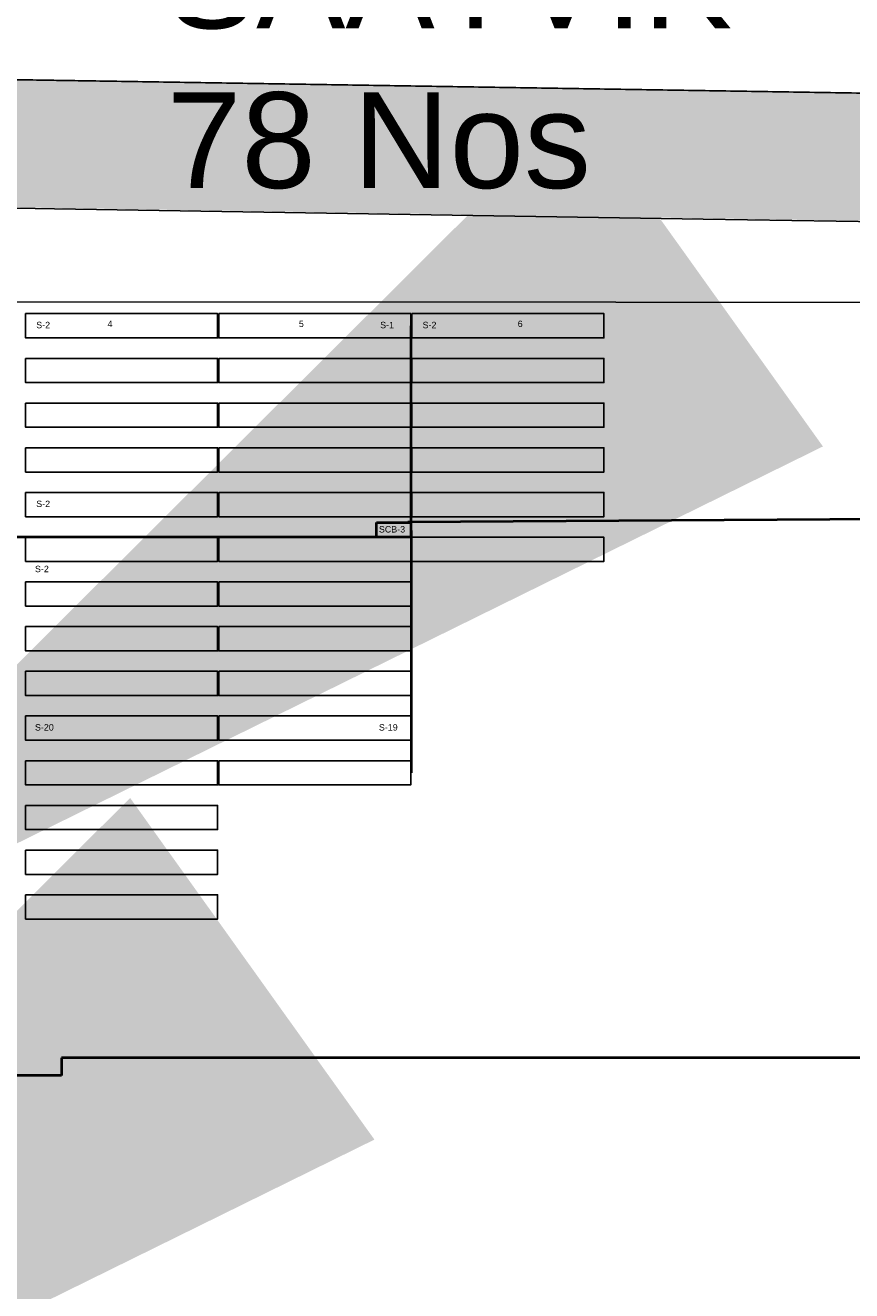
# Model space of a CAD drawing. Header units: inches. Extents: x 727810 to 1461440, y 2714588 to 5435005.
# Tile 227 of 233: x 730048 to 730178, y 2716151 to 2716349. Entities that reach past the tile are written whole.
import ezdxf

# ---------------------------------------------------------------- set-up
doc = ezdxf.new("R2010")
doc.units = ezdxf.units.IN
doc.header["$MEASUREMENT"] = 0
doc.linetypes.add('ACAD_ISO03W100', pattern=[30, 12, -18])
for name, color, linetype in [('31 new tables', 7, 'Continuous'), ('BOUNDARY DETAILS', 7, 'Continuous'), ('DETAILS', 7, 'Continuous'), ('Inverter Room', 7, 'Continuous'), ('POLYLINE', 3, 'Continuous'), ('Saatvik', 5, 'Continuous'), ('SCB', 7, 'Continuous')]:
    doc.layers.add(name, color=color, linetype=linetype)
doc.layers.add('AM_8', color=1, linetype='Continuous', lineweight=15)
doc.styles.add('ROMANS', font='ROMANS.shx', dxfattribs={"height": 10})
doc.styles.get("Standard").update_dxf_attribs({"font": 'arial.ttf'})
doc.dimstyles.new('ROMANS$7', dxfattribs={"dimscale": 100, "dimtxt": 2.5, "dimasz": 2, "dimexe": 20, "dimexo": 20, "dimgap": 0.5, "dimtad": 1, "dimdec": 0, "dimrnd": 5, "dimzin": 0, "dimdsep": 46, "dimtxsty": 'ROMANS', "dimcen": 0.09, "dimdle": 20, "dimclrd": 256, "dimclre": 256, "dimclrt": 3, "dimadec": 0, "dimazin": 0, "dimtfac": 20, "dimtdec": 0, "dimtix": 1, "dimtmove": 2, "dimatfit": 3, "dimfxl": 1, "dimtolj": 1, "dimtzin": 0, "dimarcsym": 0})

msp = doc.modelspace()

# ---------------------------------------------------------------- hatches: boundary and pattern name
at = {"layer": 'AM_8', "ltscale": 10}
h = msp.add_hatch(dxfattribs=at)
h.set_pattern_fill('AR-CONC', color=1, scale=0.1)
h.set_pattern_definition([(50, (0, -1.14), (18.2184669, -1.59390855), [1.905, -20.955]), (355, (0, -1.14), (-3.52434214, 19.10568452), [1.524, -16.76405842]), (100.4514447, (1.518, -1.273), (14.69412471, 17.51177519), [1.61900088, -17.80902446]), (46.1842, (0, 3.94), (27.10790409, -4.2042328), [2.8575, -31.4325]), (96.6355576, (2.26, 3.59), (23.7404134, 24.74261246), [2.42850231, -26.71356082]), (351.1841512, (0, 3.94), (23.7404134, 24.74261246), [2.2859967, -25.1459732]), (21, (2.54, 2.67), (15.16143913, -10.22651982), [1.905, -20.955]), (326, (2.54, 2.67), (6.18020283, 18.41879661), [1.524, -16.764]), (71.451445, (3.803, 1.818), (21.34164193, 8.19227689), [1.61900088, -17.80899376]), (37.5, (0, -1.14), (0.308860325, 8.455503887), [0, -16.5608, 0, -17.018, 0, -16.8275]), (7.5, (0, -1.14), (6.68196625, 10.018057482), [0, -9.7028, 0, -16.1798, 0, -6.4135]), (327.5, (-5.664, -1.14), (13.559059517, -0.5728744), [0, -6.35, 0, -19.812, 0, -26.289]), (317.5, (-8.204, -1.14), (14.81291814, 2.542649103), [0, -8.255, 0, -13.1572, 0, -18.669])])
h.paths.add_polyline_path([(730391.82316, 2715878.16018), (730356.7819, 2715850.51698), (730272.22694, 2715783.8137), (730096.51231, 2715646.5984), (730080.0676, 2715658.3065), (730079.18894, 2715658.57034), (730082.7077, 2715661.194), (730259.8786, 2715799.5465), (730344.3948, 2715866.2192), (730379.4438, 2715893.8685), (730671.4684, 2716124.0062), (730657.0154, 2716226.259), (730645.0894, 2716310.634), (730560.6399, 2716311.9751), (730459.0973, 2716313.5877), (730357.5548, 2716315.2002), (730256.0122, 2716316.8128), (730154.4697, 2716318.4254), (730052.9271, 2716320.038), (729951.3846, 2716321.6505), (729849.842, 2716323.2631), (729748.2994, 2716324.8757), (729646.7569, 2716326.4882), (729545.2143, 2716328.1008), (729443.6718, 2716329.7134), (729342.1292, 2716331.326), (729240.5867, 2716332.9385), (729139.0441, 2716334.5511), (729037.5016, 2716336.1637), (728935.959, 2716337.7762), (728834.4165, 2716339.3888), (728732.7414, 2716341.0035), (728626.066, 2716344.1123), (728519.5231, 2716347.2172), (728412.9801, 2716350.3221), (728306.4372, 2716353.427), (728093.3514, 2716359.6368), (728003.9825, 2716362.2412), (728001.5191, 2716280.3372), (727998.4549, 2716178.4583), (727995.3907, 2716076.5793), (727992.3266, 2715974.7004), (727987.67284, 2715819.9715), (727987.22168, 2715804.9715), (727986.1982, 2715770.9426), (727983.134, 2715669.0636), (727979.3235, 2715542.3694), (729920.1414, 2715542.3694), (729990.8211, 2715592.6815), (730064.21459, 2715647.40517), (730073.3836, 2715644.6519), (730083.91997, 2715637.15035), (730002.59918, 2715576.51593), (729926.53277, 2715522.3694), (727958.71293, 2715522.3694), (727963.14304, 2715669.66486), (727966.20724, 2715771.54387), (727972.33564, 2715975.30167), (727975.39974, 2716077.18055), (727978.46394, 2716179.05957), (727981.52814, 2716280.93847), (727984.59224, 2716382.81476), (728093.934, 2716379.62831), (728200.4769, 2716376.52341), (728307.0198, 2716373.41851), (728413.5627, 2716370.31361), (728520.1057, 2716367.20871), (728626.6486, 2716364.10381), (728733.19151, 2716360.99887), (728834.73408, 2716359.38628), (728936.27658, 2716357.77368), (729037.81916, 2716356.16118), (729139.36168, 2716354.54858), (729240.90428, 2716352.93598), (729342.44676, 2716351.32348), (729443.98938, 2716349.71088), (729545.53188, 2716348.09828), (729647.07448, 2716346.48568), (729748.61696, 2716344.87318), (729850.15958, 2716343.26058), (729951.70218, 2716341.64798), (730053.24466, 2716340.03548), (730154.78728, 2716338.42288), (730256.32978, 2716336.81028), (730357.87238, 2716335.19768), (730459.41486, 2716333.58518), (730560.95748, 2716331.97258), (730662.50002, 2716330.36003), (730676.81856, 2716229.05808), (730692.88125, 2716115.41696)])

# ---------------------------------------------------------------- linework, layer by layer
at = {"layer": '31 new tables'}
msp.add_lwpolyline([(730512.35451, 2716305.21551), (730512.35451, 2716232.93568), (730515.42673, 2716233.05702), (730515.42673, 2716090.46762), (730083.69042, 2716090.46762), (730083.69042, 2716070.16149), (730020.07637, 2716070.16959), (730019.98675, 2716083.11019), (729954.83228, 2716083.11019), (729954.9219, 2716305.33684)], close=True, dxfattribs=at)
at = {"layer": 'BOUNDARY DETAILS', "color": 5, "linetype": 'ACAD_ISO03W100', "const_width": 0.25}
msp.add_lwpolyline([(729545.53188, 2716348.09828), (729647.07448, 2716346.48568), (729748.61696, 2716344.87318), (729850.15958, 2716343.26058), (729951.70218, 2716341.64798), (730053.24466, 2716340.03548), (730154.78728, 2716338.42288), (730256.32978, 2716336.81028), (730357.87238, 2716335.19768), (730459.41486, 2716333.58518), (730560.95748, 2716331.97258), (730662.50002, 2716330.36003), (730676.81856, 2716229.05808), (730692.88125, 2716115.41696), (730391.82316, 2715878.16018), (730356.7819, 2715850.51698), (730272.22694, 2715783.8137), (730094.84143, 2715645.29361), (730002.59918, 2715576.51593), (729926.53277, 2715522.3694), (727958.71293, 2715522.3694)], dxfattribs=at)
at = {"layer": 'BOUNDARY DETAILS', "color": 2}
for points in [[(729545.53188, 2716348.09828), (729647.07448, 2716346.48568), (729748.61696, 2716344.87318), (729850.15958, 2716343.26058), (729951.70218, 2716341.64798), (730053.24466, 2716340.03548), (730154.78728, 2716338.42288), (730256.32978, 2716336.81028), (730357.87238, 2716335.19768), (730459.41486, 2716333.58518), (730560.95748, 2716331.97258), (730662.50002, 2716330.36003), (730676.81856, 2716229.05808), (730692.88125, 2716115.41696), (730391.82316, 2715878.16018), (730356.7819, 2715850.51698), (730272.22694, 2715783.8137), (730094.84143, 2715645.29361), (730002.59918, 2715576.51593), (729926.53277, 2715522.3694), (727958.71293, 2715522.3694)], [(729545.2143, 2716327.9808), (729646.7569, 2716326.3682), (729748.2994, 2716324.7557), (729951.3846, 2716321.5305), (730052.9271, 2716319.918), (730154.4697, 2716318.3054), (730256.0122, 2716316.6928), (730357.5548, 2716315.0802), (730459.0973, 2716313.4677), (730560.6399, 2716311.8551), (730645.0894, 2716310.514), (730657.0154, 2716226.139), (730671.4684, 2716123.8862), (730379.4438, 2715893.7485), (730344.3948, 2715866.0992), (730259.8786, 2715799.4265), (730082.7077, 2715661.074), (729990.8211, 2715592.5615), (729920.1414, 2715542.2494), (727979.3235, 2715542.2494)]]:
    msp.add_lwpolyline(points, dxfattribs=at)
at = {"layer": 'DETAILS', "color": 6, "lineweight": 40}
for p, q in [((730108.2447, 2716270.87629), (730461.62494, 2716273.27711)), ((730108.66692, 2716268.50008), (729984.93695, 2716268.50008)), ((730267.10499, 2716186.97559), (730054.00726, 2716186.97559)), ((730054.00726, 2716186.97559), (730054.00726, 2716184.19492)), ((730054.00726, 2716184.19492), (729981.2227, 2716184.33275))]:
    msp.add_line(p, q, dxfattribs=at)
at = {"layer": 'POLYLINE', "color": 0, "lineweight": 40}
for points in [[(730108.72943, 2716269.54166), (730108.72943, 2716301.59942)], [(730108.72943, 2716269.54166), (730108.72943, 2716231.59998)]]:
    msp.add_lwpolyline(points, dxfattribs=at)
at = {"layer": 'Saatvik', "color": 5}
for points in [[(730048.38692, 2716303.50017), (730078.42692, 2716303.50017), (730078.42692, 2716299.70017), (730048.38692, 2716299.70017), (730048.38692, 2716303.50017)], [(730078.62692, 2716303.50017), (730108.66692, 2716303.50017), (730108.66692, 2716299.70017), (730078.62692, 2716299.70017), (730078.62692, 2716303.50017)], [(730108.86692, 2716303.50017), (730138.90692, 2716303.50017), (730138.90692, 2716299.70017), (730108.86692, 2716299.70017), (730108.86692, 2716303.50017)], [(730048.38692, 2716296.50017), (730078.42692, 2716296.50017), (730078.42692, 2716292.70017), (730048.38692, 2716292.70017), (730048.38692, 2716296.50017)], [(730078.62692, 2716296.50013), (730108.66692, 2716296.50013), (730108.66692, 2716292.70013), (730078.62692, 2716292.70013), (730078.62692, 2716296.50013)], [(730108.86692, 2716296.50013), (730138.90692, 2716296.50013), (730138.90692, 2716292.70013), (730108.86692, 2716292.70013), (730108.86692, 2716296.50013)], [(730048.38692, 2716289.50013), (730078.42692, 2716289.50013), (730078.42692, 2716285.70013), (730048.38692, 2716285.70013), (730048.38692, 2716289.50013)], [(730078.62692, 2716289.50013), (730108.66692, 2716289.50013), (730108.66692, 2716285.70013), (730078.62692, 2716285.70013), (730078.62692, 2716289.50013)], [(730108.86692, 2716289.50013), (730138.90692, 2716289.50013), (730138.90692, 2716285.70013), (730108.86692, 2716285.70013), (730108.86692, 2716289.50013)], [(730048.38692, 2716282.50013), (730078.42692, 2716282.50013), (730078.42692, 2716278.70013), (730048.38692, 2716278.70013), (730048.38692, 2716282.50013)], [(730078.62692, 2716282.50013), (730108.66692, 2716282.50013), (730108.66692, 2716278.70013), (730078.62692, 2716278.70013), (730078.62692, 2716282.50013)], [(730108.86692, 2716282.50013), (730138.90692, 2716282.50013), (730138.90692, 2716278.70013), (730108.86692, 2716278.70013), (730108.86692, 2716282.50013)], [(730048.38692, 2716275.50013), (730078.42692, 2716275.50013), (730078.42692, 2716271.70013), (730048.38692, 2716271.70013), (730048.38692, 2716275.50013)], [(730078.62692, 2716275.50008), (730108.66692, 2716275.50008), (730108.66692, 2716271.70008), (730078.62692, 2716271.70008), (730078.62692, 2716275.50008)], [(730108.86692, 2716275.50008), (730138.90692, 2716275.50008), (730138.90692, 2716271.70008), (730108.86692, 2716271.70008), (730108.86692, 2716275.50008)], [(730048.38692, 2716268.50008), (730078.42692, 2716268.50008), (730078.42692, 2716264.70008), (730048.38692, 2716264.70008), (730048.38692, 2716268.50008)], [(730078.62692, 2716268.50008), (730108.66692, 2716268.50008), (730108.66692, 2716264.70008), (730078.62692, 2716264.70008), (730078.62692, 2716268.50008)], [(730108.86692, 2716268.50008), (730138.90692, 2716268.50008), (730138.90692, 2716264.70008), (730108.86692, 2716264.70008), (730108.86692, 2716268.50008)], [(730048.38692, 2716261.50008), (730078.42692, 2716261.50008), (730078.42692, 2716257.70008), (730048.38692, 2716257.70008), (730048.38692, 2716261.50008)], [(730078.62692, 2716261.50008), (730108.66692, 2716261.50008), (730108.66692, 2716257.70008), (730078.62692, 2716257.70008), (730078.62692, 2716261.50008)], [(730048.38692, 2716254.50008), (730078.42692, 2716254.50008), (730078.42692, 2716250.70008), (730048.38692, 2716250.70008), (730048.38692, 2716254.50008)], [(730078.62692, 2716254.50003), (730108.66692, 2716254.50003), (730108.66692, 2716250.70003), (730078.62692, 2716250.70003), (730078.62692, 2716254.50003)], [(730048.38692, 2716247.50003), (730078.42692, 2716247.50003), (730078.42692, 2716243.70003), (730048.38692, 2716243.70003), (730048.38692, 2716247.50003)], [(730078.62692, 2716247.50003), (730108.66692, 2716247.50003), (730108.66692, 2716243.70003), (730078.62692, 2716243.70003), (730078.62692, 2716247.50003)], [(730048.38692, 2716240.50003), (730078.42692, 2716240.50003), (730078.42692, 2716236.70003), (730048.38692, 2716236.70003), (730048.38692, 2716240.50003)], [(730078.62692, 2716240.50003), (730108.66692, 2716240.50003), (730108.66692, 2716236.70003), (730078.62692, 2716236.70003), (730078.62692, 2716240.50003)], [(730048.38692, 2716233.50003), (730078.42692, 2716233.50003), (730078.42692, 2716229.70003), (730048.38692, 2716229.70003), (730048.38692, 2716233.50003)], [(730078.62692, 2716233.49998), (730108.66692, 2716233.49998), (730108.66692, 2716229.69998), (730078.62692, 2716229.69998), (730078.62692, 2716233.49998)], [(730048.38692, 2716226.49998), (730078.42692, 2716226.49998), (730078.42692, 2716222.69998), (730048.38692, 2716222.69998), (730048.38692, 2716226.49998)], [(730048.38692, 2716219.49998), (730078.42692, 2716219.49998), (730078.42692, 2716215.69998), (730048.38692, 2716215.69998), (730048.38692, 2716219.49998)], [(730048.38692, 2716212.49998), (730078.42692, 2716212.49998), (730078.42692, 2716208.69998), (730048.38692, 2716208.69998), (730048.38692, 2716212.49998)]]:
    msp.add_lwpolyline(points, dxfattribs=at)
at = {"layer": 'SCB', "color": 0, "lineweight": 40}
msp.add_lwpolyline([(730103.32697, 2716270.80169), (730108.66692, 2716270.80169), (730108.66692, 2716268.50008), (730103.32697, 2716268.50008)], close=True, dxfattribs=at)

# ---------------------------------------------------------------- texts
at = {"layer": 'SCB', "color": 5, "lineweight": 40, "insert": (730070.4977, 2716363.1756), "char_height": 15, "attachment_point": 1}
msp.add_mtext_dynamic_manual_height_columns('SAATVIK 78 Nos', width=96.5699606, gutter_width=20.36957, heights=[0], dxfattribs=at)
at = {"layer": 'SCB', "color": 4, "lineweight": 40, "char_height": 1, "attachment_point": 1}
for s, insert in [('S-2', (730050.04828, 2716302.22015)), ('4', (730061.22048, 2716302.41124)), ('S-2', (730050.04828, 2716274.2201)), ('S-2', (730049.84828, 2716264.02005)), ('S-20', (730049.84828, 2716239.22001))]:
    msp.add_mtext_dynamic_manual_height_columns(s, width=10.9628712, gutter_width=20.36957, heights=[0], dxfattribs=dict(at, insert=insert))
at = {"layer": 'SCB', "color": 7, "lineweight": 40, "char_height": 1, "attachment_point": 1}
for s, insert in [('5', (730091.16569, 2716302.41124)), ('S-1', (730103.8853, 2716302.22015)), ('S-2', (730110.52828, 2716302.22015)), ('6', (730125.41994, 2716302.41124)), ('S-19', (730103.6853, 2716239.22001))]:
    msp.add_mtext_dynamic_manual_height_columns(s, width=10.9628712, gutter_width=20.36957, heights=[0], dxfattribs=dict(at, insert=insert))
at = {"layer": 'SCB', "color": 0, "lineweight": 40, "insert": (730103.6853, 2716270.23119), "char_height": 1, "attachment_point": 1}
msp.add_mtext_dynamic_manual_height_columns('SCB-3', width=10.9628712, gutter_width=20.36957, heights=[0], dxfattribs=at)

# ---------------------------------------------------------------- leaders
at = {"layer": 'Inverter Room', "ltscale": 0.5}
for points in [[(729991.38607, 2716193.13275), (729991.86539, 2716193.47544), (729992.0693, 2716193.47544)], [(729921.17402, 2716084.59473, 0.21928), (729921.65334, 2716084.93742, 0.21928), (729921.85725, 2716084.93742, 0.21928)], [(729991.38609, 2716189.53275, -0.22762), (729991.88776, 2716188.71461, -0.22762), (729992.21791, 2716188.71998, -0.22762)]]:
    msp.add_leader(points, dimstyle='ROMANS$7', override={"dimtxt": 150, "dimgap": 0.5, "dimtad": 0, "dimtfill": 1, "dimarcsym": 1}, dxfattribs=at)

doc.saveas('drawing.dxf')
